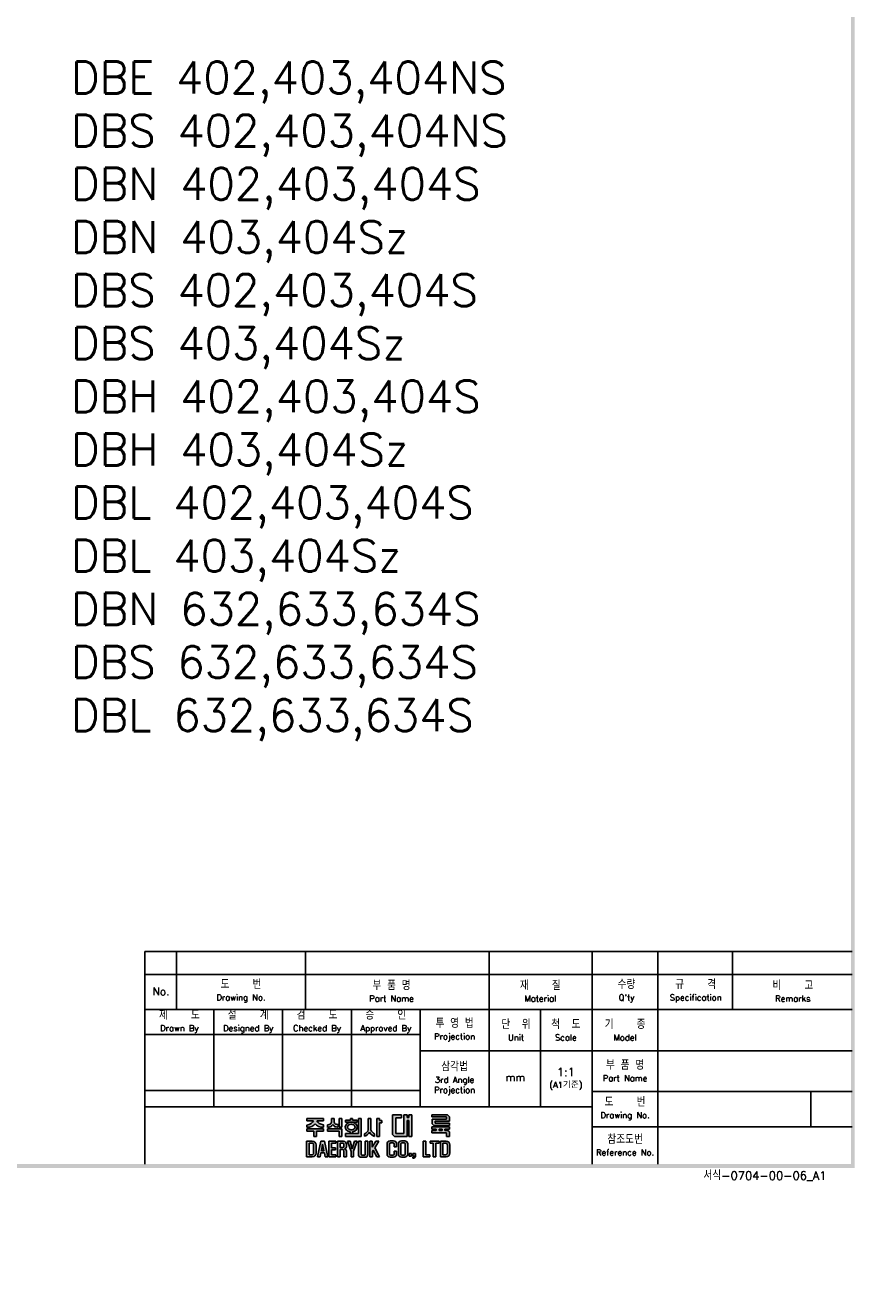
# Model space of a CAD drawing. Extents: x -2189 to 2710, y -907 to 1829.
# Tile 14 of 23: x -366 to 284, y 0 to 993. Entities that reach past the tile are written whole.
import ezdxf

# ---------------------------------------------------------------- set-up
doc = ezdxf.new("R2010")
doc.units = 0
doc.header["$LTSCALE"] = 3
doc.header["$MEASUREMENT"] = 0
for name, color, linetype in [('di', 3, 'CONTINUOUS'), ('DIM', 3, 'CONTINUOUS'), ('dimtaxt', 3, 'CONTINUOUS'), ('dwg', 7, 'CONTINUOUS')]:
    doc.layers.add(name, color=color, linetype=linetype)
doc.styles.get("Standard").update_dxf_attribs({"font": 'romans.shx', "height": 4, "bigfont": 'ghs.shx'})

# ---------------------------------------------------------------- blocks, each defined once
blk = doc.blocks.new('도면서식 A1')
at = {"layer": 'di', "insert": (780.92, -2.61), "char_height": 2.2, "width": 38.8706, "attachment_point": 4}
blk.add_mtext('서식-0704-00-06_A1', dxfattribs=at)
blk = doc.blocks.new('대륙')
at = {"layer": 'dimtaxt'}
h = blk.add_hatch(color=256, dxfattribs=at)
edge = h.paths.add_edge_path()
edge.add_line((51.99, 12.18), (47.65, 12.18))
edge.add_line((47.65, 12.18), (47.65, 11.59))
edge.add_line((47.65, 11.59), (49.36, 11.59))
edge.add_ellipse((47.48, 11.55), major_axis=(1.89, 0.39), ratio=0.576936, start_angle=268.0794, end_angle=342.4305, ccw=False)
edge.add_line((47.64, 10.44), (47.64, 9.87))
edge.add_ellipse((47.59, 11.36), major_axis=(2.46, 0), ratio=0.608939, start_angle=-88.7913, end_angle=-24.3158)
edge.add_ellipse((52.06, 11.36), major_axis=(-2.46, 0), ratio=0.608939, start_angle=384.3158, end_angle=448.3061)
edge.add_line((51.99, 9.87), (51.99, 10.51))
edge.add_ellipse((52.11, 11.62), major_axis=(-1.91, 0.31), ratio=0.577613, start_angle=17.5125, end_angle=91.8636, ccw=False)
edge.add_line((50.24, 11.59), (51.99, 11.59))
edge.add_line((51.99, 11.59), (51.99, 12.18))
h.paths.add_polyline_path([(52, 9.48), (47.64, 9.48), (47.64, 8.87), (49.46, 8.87), (49.46, 7.49), (50.19, 7.49), (50.19, 8.88), (52, 8.88)])
edge = h.paths.add_edge_path()
edge.add_arc((55.25, 11.18), 0.45, 180, 220.7047, ccw=False)
edge.add_line((54.8, 11.18), (54.8, 12.18))
edge.add_line((54.8, 12.18), (54.06, 12.18))
edge.add_line((54.06, 12.18), (54.06, 11.18))
edge.add_arc((53.61, 11.18), 0.45, 319.2953, 360, ccw=False)
edge.add_spline(control_points=[(53.95, 10.89), (53.94, 10.88), (53.93, 10.87), (53.83, 10.76), (53.7, 10.68), (53.03, 10.51)], knot_values=[3.761053, 3.761053, 3.761053, 3.761053, 3.807132, 3.807132, 4.298097, 4.298097, 4.298097, 4.298097], degree=3, periodic=0)
edge.add_line((53.03, 10.51), (53.03, 9.85))
edge.add_spline(control_points=[(53.03, 9.85), (53.05, 9.85), (53.06, 9.85), (53.74, 9.96), (53.94, 10.08), (54.15, 10.22), (54.2, 10.3), (54.43, 10.6)], knot_values=[3.495949, 3.495949, 3.495949, 3.495949, 3.524444, 3.524444, 4.06832, 4.06832, 4.379503, 4.379503, 4.379503, 4.379503], degree=3, periodic=0)
edge.add_spline(control_points=[(54.43, 10.6), (54.65, 10.3), (54.71, 10.22), (54.92, 10.08), (55.12, 9.96), (55.75, 9.88), (55.78, 9.87), (55.8, 9.86)], knot_values=[3.495949, 3.495949, 3.495949, 3.495949, 3.807132, 3.807132, 4.351008, 4.351008, 4.402945, 4.402945, 4.402945, 4.402945], degree=3, periodic=0)
edge.add_line((55.8, 9.86), (55.8, 10.59))
edge.add_spline(control_points=[(55.8, 10.59), (55.78, 10.59), (55.76, 10.6), (55.19, 10.66), (55.03, 10.75), (54.92, 10.87), (54.91, 10.88), (54.91, 10.89)], knot_values=[3.761053, 3.761053, 3.761053, 3.761053, 3.81299, 3.81299, 4.356866, 4.356866, 4.402945, 4.402945, 4.402945, 4.402945], degree=3, periodic=0)
h.paths.add_polyline_path([(56.82, 9.48), (53.03, 9.48), (53.03, 8.87), (56.1, 8.87), (56.1, 7.49), (56.82, 7.49)])
h.paths.add_polyline_path([(56.82, 12.19), (56.1, 12.19), (56.1, 9.87), (56.82, 9.87)])
h.paths.add_polyline_path([(60.76, 11.76), (59.58, 11.76), (59.58, 12.19), (59.05, 12.19), (59.05, 11.76), (57.74, 11.76), (57.74, 11.21), (60.76, 11.21)])
edge = h.paths.add_edge_path()
edge.add_ellipse((59.26, 9.92), major_axis=(-1.56, 0), ratio=0.830145, start_angle=101.7462, end_angle=265.4383)
edge.add_line((59.38, 11.21), (59.13, 11.21))
edge.add_ellipse((59.26, 9.92), major_axis=(1.56, 0), ratio=0.830145, start_angle=94.5617, end_angle=259.6787)
edge.add_line((58.98, 8.65), (58.98, 8.2))
edge.add_line((58.98, 8.2), (59.58, 8.2))
edge.add_line((59.58, 8.2), (59.58, 8.65))
edge = h.paths.add_edge_path(flags=16)
edge.add_spline(control_points=[(60.26, 9.92), (60.26, 10.03), (60.22, 10.15), (60.06, 10.37), (59.93, 10.48), (59.59, 10.63), (59.39, 10.66), (58.99, 10.64), (58.8, 10.59), (58.5, 10.41), (58.39, 10.3), (58.27, 10.07), (58.25, 9.96), (58.28, 9.73), (58.34, 9.62), (58.54, 9.4), (58.69, 9.3), (59.06, 9.19), (59.26, 9.17), (59.65, 9.23), (59.83, 9.31), (60.09, 9.5), (60.18, 9.62), (60.25, 9.8), (60.26, 9.86), (60.26, 9.92)], knot_values=[0, 0, 0, 0, 0.543876, 0.543876, 1.087752, 1.087752, 1.631628, 1.631628, 2.175504, 2.175504, 2.71938, 2.71938, 3.263256, 3.263256, 3.807132, 3.807132, 4.351008, 4.351008, 4.894884, 4.894884, 5.43876, 5.43876, 5.982636, 5.982636, 6.283185, 6.283185, 6.283185, 6.283185], degree=3, periodic=0)
for points in [[(61.83, 12.19), (61.11, 12.19), (61.11, 8.2), (57.74, 8.2), (57.74, 7.47), (61.11, 7.47), (61.83, 7.47)], [(70.89, 12.38), (72.38, 12.38), (72.38, 13.12), (70.01, 13.12), (70.01, 8), (70.53, 7.49), (73.84, 7.49), (73.84, 11.66), (74.29, 11.66), (74.29, 7.49), (75.14, 7.49), (75.14, 13.12), (74.29, 13.12), (74.29, 12.42), (73.84, 12.42), (73.84, 13.12), (73.01, 13.12), (73.01, 8.23), (70.89, 8.23)]]:
    blk.add_hatch(color=256, dxfattribs=at).paths.add_polyline_path(points)
h = blk.add_hatch(color=256, dxfattribs=at)
edge = h.paths.add_edge_path()
edge.add_line((64.41, 12.18), (63.7, 12.18))
edge.add_line((63.7, 12.18), (63.7, 9.23))
edge.add_ellipse((62.86, 9.12), major_axis=(0.66, 0.841), ratio=0.672815, start_angle=218.7862, end_angle=304.0863, ccw=False)
edge.add_line((62.7, 8.19), (62.7, 7.51))
edge.add_ellipse((63.11, 8.54), major_axis=(0.964, 0.919), ratio=0.540942, start_angle=220.7961, end_angle=301.7505)
edge.add_ellipse((64.93, 8.53), major_axis=(-0.866, 0.919), ratio=0.569913, start_angle=58.7442, end_angle=145.288)
edge.add_line((65.35, 7.49), (65.35, 8.17))
edge.add_ellipse((65.18, 9.26), major_axis=(-0.67, 1.07), ratio=0.576723, start_angle=74.3826, end_angle=142.9847, ccw=False)
edge.add_line((64.41, 9.18), (64.41, 12.18))
h.paths.add_polyline_path([(66.65, 10.99), (67.26, 10.99), (67.26, 11.63), (66.64, 11.63), (66.64, 12.18), (65.92, 12.18), (65.92, 7.49), (66.65, 7.49)])
h = blk.add_hatch(color=256, dxfattribs=at)
h.paths.add_polyline_path([(84.17, 12.56), (84.17, 11.99), (80.38, 11.99), (80.38, 10.74), (80.81, 10.32), (84.92, 10.32), (84.92, 10.92), (81.19, 10.92), (81.19, 11.44), (84.92, 11.44), (84.92, 12.6), (84.39, 13.12), (80.36, 13.12), (80.36, 12.56)])
h.paths.add_polyline_path([(83.7, 9.41), (84.92, 9.41), (84.92, 9.97), (80.36, 9.97), (80.36, 9.41), (81.48, 9.41), (81.48, 9.04), (80.35, 9.04), (80.35, 8.42), (84.18, 8.42), (84.18, 7.49), (84.92, 7.49), (84.92, 8.64), (84.52, 9.04), (83.7, 9.04)])
h.paths.add_polyline_path([(83, 9.41), (82.23, 9.41), (82.23, 9.04), (83, 9.04)], flags=17)
h = blk.add_hatch(color=256, dxfattribs=at)
h.paths.add_polyline_path([(47.58, 6.25), (47.58, 2.12), (49.06, 2.12, 0.414214), (50.06, 3.12), (50.06, 5.25, 0.414214), (49.06, 6.25)])
h.paths.add_polyline_path([(48.9, 5.73, -0.414214), (49.4, 5.23), (49.4, 3.16, -0.414214), (48.9, 2.66), (48.23, 2.66), (48.23, 5.73)], flags=16)
h.paths.add_polyline_path([(50.42, 2.11), (51.1, 2.11), (51.31, 3.17), (52.21, 3.17), (52.42, 2.11), (53.1, 2.11), (52.25, 6.23), (51.27, 6.23)])
h.paths.add_polyline_path([(51.77, 5.49), (52.09, 3.74), (51.43, 3.74)], flags=16)
h.paths.add_polyline_path([(53.4, 2.11), (55.25, 2.11), (55.25, 2.66), (54.07, 2.66), (54.07, 3.99), (55.15, 3.99), (55.15, 4.52), (54.06, 4.52), (54.06, 5.7), (55.21, 5.7), (55.21, 6.25), (53.4, 6.25)])
h.paths.add_polyline_path([(55.67, 2.12), (56.33, 2.12), (56.33, 4.05), (56.93, 4.05, -0.414214), (57.33, 3.65), (57.33, 2.12), (58.02, 2.12), (58.02, 3.65, 0.276846), (57.45, 4.24, 0.25864), (58.02, 4.77), (58.02, 5.43, 0.414214), (57.22, 6.23), (55.67, 6.23)])
h.paths.add_polyline_path([(56.33, 5.71), (57.04, 5.71, -0.414214), (57.34, 5.41), (57.34, 4.86, -0.414214), (57.04, 4.56), (56.33, 4.56)], flags=16)
h.paths.add_polyline_path([(59.2, 3.57), (59.2, 2.11), (59.85, 2.11), (59.85, 3.58), (60.8, 6.24), (60.13, 6.24), (59.53, 4.27), (58.97, 6.24), (58.28, 6.24)])
h.paths.add_polyline_path([(61.13, 2.78, 0.414214), (61.88, 2.03), (62.85, 2.03, 0.414214), (63.6, 2.78), (63.6, 6.24), (62.93, 6.24), (62.93, 2.84, -0.414214), (62.68, 2.59), (62.07, 2.59, -0.414214), (61.82, 2.84), (61.82, 6.24), (61.13, 6.24)])
h.paths.add_polyline_path([(64.11, 2.12), (64.77, 2.12), (64.77, 3.42), (64.98, 3.87), (65.9, 2.12), (66.68, 2.12), (65.38, 4.46), (66.48, 6.23), (65.69, 6.23), (64.76, 4.66), (64.76, 6.23), (64.11, 6.23)])
h.paths.add_polyline_path([(68.62, 2.84, 0.414214), (69.42, 2.04), (70.32, 2.04, 0.414214), (71.12, 2.84), (71.12, 3.62), (70.47, 3.62), (70.47, 2.85, -0.414214), (70.17, 2.55), (69.58, 2.55, -0.414214), (69.28, 2.85), (69.28, 5.49, -0.414214), (69.58, 5.79), (70.16, 5.79, -0.414214), (70.46, 5.49), (70.46, 4.76), (71.12, 4.76), (71.12, 5.52, 0.414214), (70.32, 6.32), (69.42, 6.32, 0.414214), (68.62, 5.52)])
h.paths.add_polyline_path([(71.57, 2.84, 0.414214), (72.37, 2.04), (73.25, 2.04, 0.414214), (74.05, 2.84), (74.05, 5.52, 0.414214), (73.25, 6.32), (72.37, 6.32, 0.414214), (71.57, 5.52)])
h.paths.add_polyline_path([(72.23, 5.5, -0.414214), (72.53, 5.8), (73.09, 5.8, -0.414214), (73.39, 5.5), (73.39, 2.85, -0.414214), (73.09, 2.55), (72.53, 2.55, -0.414214), (72.23, 2.85)], flags=16)
h.paths.add_polyline_path([(74.42, 2.34), (75.05, 2.34), (75.05, 2.98), (74.42, 2.98)])
h.paths.add_polyline_path([(75.76, 2.34, -0.316213), (75.39, 2.07), (75.39, 1.77, 0.409412), (76.08, 2.47), (76.08, 2.98), (75.39, 2.98), (75.39, 2.34)])
h.paths.add_polyline_path([(78.08, 2.12), (79.79, 2.12), (79.79, 2.67), (78.75, 2.67), (78.75, 6.24), (78.08, 6.24)])
h.paths.add_polyline_path([(80.68, 2.12), (81.35, 2.12), (81.35, 5.7), (82.27, 5.7), (82.27, 6.24), (79.92, 6.24), (79.92, 5.7), (80.68, 5.7)])
h.paths.add_polyline_path([(82.59, 2.13), (84.07, 2.13, 0.414214), (85.07, 3.13), (85.07, 5.24, 0.414214), (84.07, 6.24), (82.59, 6.24)])
h.paths.add_polyline_path([(83.24, 5.73), (83.9, 5.73, -0.414214), (84.4, 5.23), (84.4, 3.15, -0.414214), (83.9, 2.65), (83.24, 2.65)], flags=16)
for p, q in [((47.64, 10.44), (47.64, 9.87)), ((47.65, 12.18), (51.99, 12.18)), ((47.65, 12.18), (47.65, 11.59)), ((47.65, 11.59), (49.36, 11.59)), ((51.99, 11.59), (50.24, 11.59)), ((51.99, 12.18), (51.99, 11.59)), ((51.99, 10.51), (51.99, 9.87)), ((53.03, 9.85), (53.03, 10.51)), ((54.06, 12.18), (54.8, 12.18)), ((54.06, 12.18), (54.06, 11.18)), ((54.8, 12.18), (54.8, 11.18)), ((55.8, 9.86), (55.8, 10.59)), ((56.82, 12.19), (56.1, 12.19)), ((56.1, 12.19), (56.1, 9.87)), ((56.82, 12.19), (56.82, 9.87)), ((57.74, 11.76), (59.05, 11.76)), ((57.74, 11.21), (57.74, 11.76)), ((60.76, 11.21), (57.74, 11.21)), ((59.05, 11.76), (59.05, 12.19)), ((59.05, 12.19), (59.58, 12.19)), ((59.58, 12.19), (59.58, 11.76)), ((59.58, 11.76), (60.76, 11.76)), ((60.76, 11.76), (60.76, 11.21)), ((61.11, 12.19), (61.11, 8.2)), ((61.83, 12.19), (61.11, 12.19)), ((61.83, 7.47), (61.83, 12.19)), ((63.7, 12.18), (64.41, 12.18)), ((63.7, 12.18), (63.7, 9.23)), ((64.41, 12.18), (64.41, 9.18)), ((65.92, 7.49), (65.92, 12.18)), ((65.92, 12.18), (66.64, 12.18)), ((66.64, 12.18), (66.64, 11.63)), ((66.64, 11.63), (67.26, 11.63)), ((66.65, 10.99), (66.65, 7.49)), ((67.26, 10.99), (66.65, 10.99)), ((67.26, 11.63), (67.26, 10.99)), ((70.01, 13.12), (70.01, 8)), ((70.01, 13.12), (72.38, 13.12)), ((70.89, 12.38), (70.89, 8.23)), ((70.89, 12.38), (72.38, 12.38)), ((72.38, 13.12), (72.38, 12.38)), ((73.01, 13.12), (73.01, 8.23)), ((73.01, 13.12), (73.84, 13.12)), ((73.84, 13.12), (73.84, 12.42)), ((73.84, 12.42), (74.29, 12.42)), ((73.84, 11.66), (73.84, 7.49)), ((73.84, 11.66), (74.29, 11.66)), ((74.29, 13.12), (75.14, 13.12)), ((74.29, 13.12), (74.29, 12.42)), ((74.29, 11.66), (74.29, 7.49)), ((75.14, 13.12), (75.14, 7.49)), ((80.36, 13.12), (84.39, 13.12)), ((80.36, 12.56), (80.36, 13.12)), ((80.36, 12.56), (84.17, 12.56)), ((80.36, 9.97), (84.92, 9.97)), ((80.36, 9.97), (80.36, 9.41)), ((80.38, 11.99), (84.17, 11.99)), ((80.38, 11.99), (80.38, 10.74)), ((80.81, 10.32), (80.38, 10.74)), ((80.81, 10.32), (84.92, 10.32)), ((81.19, 11.44), (84.92, 11.44)), ((81.19, 11.44), (81.19, 10.92)), ((81.19, 10.92), (84.92, 10.92)), ((84.17, 12.56), (84.17, 11.99)), ((84.92, 12.6), (84.39, 13.12)), ((84.92, 12.6), (84.92, 11.44)), ((84.92, 10.92), (84.92, 10.32)), ((84.92, 9.97), (84.92, 9.41)), ((47.64, 9.48), (52, 9.48)), ((47.64, 8.87), (47.64, 9.48)), ((49.46, 8.87), (47.64, 8.87)), ((49.46, 7.49), (49.46, 8.87)), ((50.19, 7.49), (49.46, 7.49)), ((50.19, 8.88), (50.19, 7.49)), ((52, 8.88), (50.19, 8.88)), ((52, 9.48), (52, 8.88)), ((53.03, 9.48), (56.82, 9.48)), ((53.03, 8.87), (53.03, 9.48)), ((56.1, 8.87), (53.03, 8.87)), ((56.82, 9.87), (56.1, 9.87)), ((56.1, 7.49), (56.1, 8.87)), ((56.82, 7.49), (56.1, 7.49)), ((56.82, 9.48), (56.82, 7.49)), ((57.74, 8.2), (61.11, 8.2)), ((57.74, 7.47), (57.74, 8.2)), ((61.11, 7.47), (57.74, 7.47)), ((58.98, 8.2), (58.98, 8.65)), ((59.58, 8.65), (59.58, 8.2)), ((61.11, 7.47), (61.83, 7.47)), ((62.7, 7.51), (62.7, 8.19)), ((65.35, 7.49), (65.35, 8.17)), ((66.65, 7.49), (65.92, 7.49)), ((70.53, 7.49), (70.01, 8)), ((73.84, 7.49), (70.53, 7.49)), ((73.01, 8.23), (70.89, 8.23)), ((75.14, 7.49), (74.29, 7.49)), ((80.35, 9.04), (81.48, 9.04)), ((80.35, 9.04), (80.35, 8.42)), ((80.35, 8.42), (84.18, 8.42)), ((80.36, 9.41), (81.48, 9.41)), ((81.48, 9.41), (81.48, 9.04)), ((82.23, 9.41), (83, 9.41)), ((82.23, 9.41), (82.23, 9.04)), ((82.23, 9.04), (83, 9.04)), ((83, 9.41), (83, 9.04)), ((83.7, 9.41), (84.92, 9.41)), ((83.7, 9.41), (83.7, 9.04)), ((83.7, 9.04), (84.52, 9.04)), ((84.18, 8.42), (84.18, 7.49)), ((84.92, 7.49), (84.18, 7.49)), ((84.92, 8.64), (84.52, 9.04)), ((84.92, 8.64), (84.92, 7.49)), ((47.58, 6.25), (47.58, 2.12)), ((47.58, 6.25), (49.06, 6.25)), ((48.23, 5.73), (48.23, 2.66)), ((48.9, 5.73), (48.23, 5.73)), ((49.4, 3.16), (49.4, 5.23)), ((50.06, 5.25), (50.06, 3.12)), ((51.27, 6.23), (50.42, 2.11)), ((52.25, 6.23), (51.27, 6.23)), ((51.77, 5.49), (51.43, 3.74)), ((51.43, 3.74), (52.09, 3.74)), ((52.09, 3.74), (51.77, 5.49)), ((53.1, 2.11), (52.25, 6.23)), ((55.21, 6.25), (53.4, 6.25)), ((53.4, 6.25), (53.4, 2.11)), ((54.06, 5.7), (55.21, 5.7)), ((54.06, 4.52), (54.06, 5.7)), ((55.15, 4.52), (54.06, 4.52)), ((54.07, 3.99), (55.15, 3.99)), ((54.07, 2.66), (54.07, 3.99)), ((55.15, 3.99), (55.15, 4.52)), ((55.21, 5.7), (55.21, 6.25)), ((55.67, 6.23), (55.67, 2.12)), ((57.22, 6.23), (55.67, 6.23)), ((56.33, 5.71), (56.33, 4.56)), ((57.04, 5.71), (56.33, 5.71)), ((56.33, 4.56), (57.04, 4.56)), ((56.33, 2.12), (56.33, 4.05)), ((56.33, 4.05), (56.93, 4.05)), ((57.33, 3.65), (57.33, 2.12)), ((57.34, 4.86), (57.34, 5.41)), ((58.02, 4.77), (58.02, 5.43)), ((58.02, 2.12), (58.02, 3.65)), ((58.97, 6.24), (58.28, 6.24)), ((58.28, 6.24), (59.2, 3.57)), ((59.53, 4.27), (58.97, 6.24)), ((59.2, 3.57), (59.2, 2.11)), ((60.13, 6.24), (59.53, 4.27)), ((59.85, 3.58), (60.8, 6.24)), ((59.85, 2.11), (59.85, 3.58)), ((60.8, 6.24), (60.13, 6.24)), ((61.13, 6.24), (61.13, 2.78)), ((61.82, 6.24), (61.13, 6.24)), ((61.82, 2.84), (61.82, 6.24)), ((62.93, 2.84), (62.93, 6.24)), ((62.93, 6.24), (63.6, 6.24)), ((63.6, 6.24), (63.6, 2.78)), ((64.11, 2.12), (64.11, 6.23)), ((64.11, 6.23), (64.76, 6.23)), ((64.76, 4.66), (65.69, 6.23)), ((64.76, 6.23), (64.76, 4.66)), ((64.98, 3.87), (64.77, 3.42)), ((64.77, 3.42), (64.77, 2.12)), ((65.9, 2.12), (64.98, 3.87)), ((66.48, 6.23), (65.38, 4.46)), ((65.38, 4.46), (66.68, 2.12)), ((65.69, 6.23), (66.48, 6.23)), ((68.62, 2.84), (68.62, 5.52)), ((69.28, 5.49), (69.28, 2.85)), ((70.32, 6.32), (69.42, 6.32)), ((70.16, 5.79), (69.58, 5.79)), ((70.46, 4.76), (70.46, 5.49)), ((71.12, 4.76), (70.46, 4.76)), ((70.47, 3.62), (70.47, 2.85)), ((71.12, 3.62), (70.47, 3.62)), ((71.12, 5.52), (71.12, 4.76)), ((71.12, 2.84), (71.12, 3.62)), ((71.57, 2.84), (71.57, 5.52)), ((72.23, 5.5), (72.23, 2.85)), ((73.25, 6.32), (72.37, 6.32)), ((73.09, 5.8), (72.53, 5.8)), ((73.39, 2.85), (73.39, 5.5)), ((74.05, 5.52), (74.05, 2.84)), ((78.08, 6.24), (78.08, 2.12)), ((78.75, 6.24), (78.08, 6.24)), ((78.75, 2.67), (78.75, 6.24)), ((82.27, 6.24), (79.92, 6.24)), ((79.92, 6.24), (79.92, 5.7)), ((79.92, 5.7), (80.68, 5.7)), ((80.68, 5.7), (80.68, 2.12)), ((81.35, 2.12), (81.35, 5.7)), ((81.35, 5.7), (82.27, 5.7)), ((82.27, 5.7), (82.27, 6.24)), ((82.59, 6.24), (82.59, 2.13)), ((84.07, 6.24), (82.59, 6.24)), ((83.24, 2.65), (83.24, 5.73)), ((83.24, 5.73), (83.9, 5.73)), ((84.4, 3.15), (84.4, 5.23)), ((85.07, 3.13), (85.07, 5.24)), ((47.58, 2.12), (49.06, 2.12)), ((48.23, 2.66), (48.9, 2.66)), ((50.42, 2.11), (51.1, 2.11)), ((51.1, 2.11), (51.31, 3.17)), ((51.31, 3.17), (52.21, 3.17)), ((52.21, 3.17), (52.42, 2.11)), ((52.42, 2.11), (53.1, 2.11)), ((53.4, 2.11), (55.25, 2.11)), ((55.25, 2.66), (54.07, 2.66)), ((55.25, 2.11), (55.25, 2.66)), ((55.67, 2.12), (56.33, 2.12)), ((57.33, 2.12), (58.02, 2.12)), ((59.2, 2.11), (59.85, 2.11)), ((62.85, 2.03), (61.88, 2.03)), ((62.68, 2.59), (62.07, 2.59)), ((64.77, 2.12), (64.11, 2.12)), ((66.68, 2.12), (65.9, 2.12)), ((70.32, 2.04), (69.42, 2.04)), ((70.17, 2.55), (69.58, 2.55)), ((73.25, 2.04), (72.37, 2.04)), ((73.09, 2.55), (72.53, 2.55)), ((74.42, 2.98), (74.42, 2.34)), ((75.05, 2.98), (74.42, 2.98)), ((75.05, 2.34), (74.42, 2.34)), ((75.05, 2.98), (75.05, 2.34)), ((75.39, 2.98), (75.39, 2.34)), ((76.08, 2.98), (75.39, 2.98)), ((75.76, 2.34), (75.39, 2.34)), ((75.39, 2.07), (75.39, 1.77)), ((76.08, 2.98), (76.08, 2.47)), ((78.08, 2.12), (79.79, 2.12)), ((79.79, 2.67), (78.75, 2.67)), ((79.79, 2.12), (79.79, 2.67)), ((80.68, 2.12), (81.35, 2.12)), ((82.59, 2.13), (84.07, 2.13)), ((83.9, 2.65), (83.24, 2.65))]:
    blk.add_line(p, q, dxfattribs=at)
for centre, radius, start, end in [((53.61, 11.18), 0.45, 319.2953, 360), ((55.25, 11.18), 0.45, 180, 220.7047), ((48.9, 5.23), 0.5, 0, 90), ((49.06, 5.25), 1, 0, 90), ((57.22, 4.85), 0.8, 270, 270), ((56.93, 3.65), 0.4, 0, 90), ((57.04, 5.41), 0.3, 0, 90), ((57.04, 4.86), 0.3, 270, 0), ((57.22, 5.43), 0.8, 0, 90), ((57.26, 5.02), 0.8, 283.6828, 341.6876), ((57.24, 3.47), 0.8, 12.921, 74.819), ((69.42, 5.52), 0.8, 90, 180), ((69.58, 5.49), 0.3, 90, 180), ((70.16, 5.49), 0.3, 0, 90), ((70.32, 5.52), 0.8, 0, 90), ((72.37, 5.52), 0.8, 90, 180), ((72.53, 5.5), 0.3, 90, 180), ((73.09, 5.5), 0.3, 0, 90), ((73.25, 5.52), 0.8, 0, 90), ((83.9, 5.23), 0.5, 0, 90), ((84.07, 5.24), 1, 0, 90), ((48.9, 3.16), 0.5, 270, 0), ((49.06, 3.12), 1, 270, 0), ((61.88, 2.78), 0.75, 180, 270), ((62.07, 2.84), 0.25, 180, 270), ((62.68, 2.84), 0.25, 270, 0), ((62.85, 2.78), 0.75, 270, 0), ((69.42, 2.84), 0.8, 180, 270), ((69.58, 2.85), 0.3, 180, 270), ((70.17, 2.85), 0.3, 270, 0), ((70.32, 2.84), 0.8, 270, 0), ((72.37, 2.84), 0.8, 180, 270), ((72.53, 2.85), 0.3, 180, 270), ((73.09, 2.85), 0.3, 270, 0), ((73.25, 2.84), 0.8, 270, 0), ((75.38, 2.47), 0.7, 270.9408, 0), ((75.38, 2.47), 0.4, 271.6466, 341.8371), ((83.9, 3.15), 0.5, 270, 0), ((84.07, 3.13), 1, 270, 0)]:
    blk.add_arc(centre, radius, start, end, dxfattribs=at)
for centre, major_axis, ratio, start_param, end_param in [((47.48, 11.55), (1.89, 0.39), 0.576936, 4.678869, 5.97654), ((47.59, 11.36), (-2.46, 0), 0.608939, 1.591893, 2.717202), ((59.26, 9.92), (1.56, 0), 0.830145, 1.650413, 4.532248), ((59.26, 9.92), (-1.56, 0), 0.830145, 1.775806, 4.632772), ((62.86, 9.12), (0.66, 0.841), 0.672815, 3.81854, 5.307307), ((63.11, 8.54), (0.964, 0.919), 0.540942, 3.853619, 5.26654)]:
    blk.add_ellipse(centre, major_axis=major_axis, ratio=ratio, start_param=start_param, end_param=end_param, dxfattribs=at)
at = {"layer": 'dimtaxt', "extrusion": (0, 0, -1)}
for centre, major_axis, ratio, start_param, end_param in [((52.06, 11.36), (-2.46, 0), 0.608939, -1.541231, -0.42439), ((52.11, 11.62), (-1.91, 0.31), 0.577613, 4.679864, 5.977535), ((64.93, 8.53), (-0.866, 0.919), 0.569913, 3.747431, 5.257905), ((65.18, 9.26), (-0.67, 1.07), 0.576723, 3.787632, 4.984965)]:
    blk.add_ellipse(centre, major_axis=major_axis, ratio=ratio, start_param=start_param, end_param=end_param, dxfattribs=at)
at = {"layer": 'dimtaxt'}
for points, knots in [([(53.95, 10.89), (53.94, 10.88), (53.93, 10.87), (53.83, 10.76), (53.7, 10.68), (53.03, 10.51)], [3.7610527, 3.7610527, 3.7610527, 3.7610527, 3.8071317, 3.8071317, 4.2980967, 4.2980967, 4.2980967, 4.2980967]), ([(54.43, 10.6), (54.2, 10.3), (54.15, 10.22), (53.94, 10.08), (53.74, 9.96), (53.06, 9.85), (53.05, 9.85), (53.03, 9.85)], [3.4959493, 3.4959493, 3.4959493, 3.4959493, 3.8071317, 3.8071317, 4.3510077, 4.3510077, 4.3795026, 4.3795026, 4.3795026, 4.3795026]), ([(54.43, 10.6), (54.65, 10.3), (54.71, 10.22), (54.92, 10.08), (55.12, 9.96), (55.75, 9.88), (55.78, 9.87), (55.8, 9.86)], [3.4959493, 3.4959493, 3.4959493, 3.4959493, 3.8071317, 3.8071317, 4.3510077, 4.3510077, 4.4029453, 4.4029453, 4.4029453, 4.4029453]), ([(54.91, 10.89), (54.91, 10.88), (54.92, 10.87), (55.03, 10.75), (55.19, 10.66), (55.76, 10.6), (55.78, 10.59), (55.8, 10.59)], [3.7610527, 3.7610527, 3.7610527, 3.7610527, 3.8071317, 3.8071317, 4.3510077, 4.3510077, 4.4029453, 4.4029453, 4.4029453, 4.4029453]), ([(60.26, 9.92), (60.26, 10.03), (60.22, 10.15), (60.06, 10.37), (59.93, 10.48), (59.59, 10.63), (59.39, 10.66), (58.99, 10.64), (58.8, 10.59), (58.5, 10.41), (58.39, 10.3), (58.27, 10.07), (58.25, 9.96), (58.28, 9.73), (58.34, 9.62), (58.54, 9.4), (58.69, 9.3), (59.06, 9.19), (59.26, 9.17), (59.65, 9.23), (59.83, 9.31), (60.09, 9.5), (60.18, 9.62), (60.25, 9.8), (60.26, 9.86), (60.26, 9.92)], [0, 0, 0, 0, 0.543876, 0.543876, 1.087752, 1.087752, 1.631628, 1.631628, 2.175504, 2.175504, 2.71938, 2.71938, 3.263256, 3.263256, 3.807132, 3.807132, 4.351008, 4.351008, 4.894884, 4.894884, 5.43876, 5.43876, 5.982636, 5.982636, 6.283185, 6.283185, 6.283185, 6.283185])]:
    blk.add_open_spline(points, degree=3, knots=knots, dxfattribs=at)

msp = doc.modelspace()

# ---------------------------------------------------------------- linework, layer by layer
at = {"layer": 'dimtaxt'}
for p, q in [((282.458, 266.138), (-272.542, 266.138)), ((-272.542, 266.138), (-272.542, 99.327)), ((-247.874, 221.079), (-247.874, 266.079)), ((-146.542, 221.138), (-146.542, 266.138)), ((-2.542, 221.138), (-2.542, 266.138)), ((78.458, 221.138), (78.458, 266.138)), ((130.032, 221.138), (130.032, 266.138)), ((188.655, 221.138), (188.655, 266.138)), ((282.458, 248.138), (-272.542, 248.138)), ((-218.542, 144.27), (-218.542, 220.64)), ((-164.542, 144.27), (-164.542, 220.64)), ((-110.542, 144.27), (-110.542, 220.64)), ((-56.542, 144.27), (-56.542, 220.64)), ((-2.542, 144.27), (-2.542, 220.64)), ((37.958, 144.27), (37.958, 220.64)), ((78.458, 99.216), (78.458, 220.64)), ((130.032, 99.216), (130.032, 220.64)), ((-56.542, 201.065), (-272.418, 201.065)), ((282.458, 188.051), (-56.542, 188.051)), ((-56.542, 156.945), (-272.351, 156.945)), ((282.458, 156.227), (78.458, 156.227)), ((250.032, 128.511), (250.032, 156.227)), ((78.458, 144.27), (-272.542, 144.27)), ((282.458, 128.511), (78.458, 128.511))]:
    msp.add_line(p, q, dxfattribs=at)
at = {"layer": 'dwg'}
msp.add_line((282.458, 220.64), (-272.542, 220.64), dxfattribs=at)
for points in [[(284.451, 1818.327), (281.451, 1815.327), (284.451, 96.327), (281.451, 99.327)], [(-272.049, 221.09), (-272.049, 220.19), (281.708, 221.09), (281.708, 220.19)], [(284.451, 96.327), (281.451, 99.327), (-2163.549, 96.327), (-2160.549, 99.327)]]:
    msp.add_trace(points, dxfattribs=at)

# ---------------------------------------------------------------- block references
at = {"layer": 'di', "xscale": 3, "yscale": 3, "zscale": 3}
msp.add_blockref('대륙', (-288.395, 98.581), dxfattribs=at)
at = {"layer": 'dwg', "xscale": 3, "yscale": 3, "zscale": 3}
msp.add_blockref('도면서식 A1', (-2177.049, 97.827), dxfattribs=at)

# ---------------------------------------------------------------- texts
at = {"layer": 'di', "attachment_point": 5}
for s, insert, char_height, width in [('No.', (-259.962, 234.738), 6, 24.17431), ('{\\H1.1x;도    번\\P\\H0.72727x;Drawing No.}', (-197.208, 234.738), 6, 101.33261), ('{\\H1.1x;부 품 명\\P\\H0.72727x;Part Name}', (-79.042, 234.638), 6, 135), ('{\\H1.1x;재    질\\P\\H0.72727x;Material}', (37.722, 234.638), 6, 82.62297), ("{\\H1.1x;수량\\P\\H0.72727x;Q'ty}", (105.371, 234.638), 6, 28.37703), ('{\\H1.1x;규    격\\P\\H0.72727x;Specification}', (159.686, 234.638), 6, 81), ('{\\H1.1x;비    고\\P\\H0.72727x;Remarks}', (235.887, 234.638), 6, 117), ('{\\H1.1x;제    도\\P\\H0.72727x;Drawn By}', (-245.542, 210.627), 6, 54), ('{\\H1.1x;설    계}\\P{\\H0.8x;Designed By}', (-191.542, 210.627), 6, 54), ('{\\H1.1x;검    도\\P\\H0.72727x;Checked By}', (-137.542, 210.627), 6, 54), ('승    인\\P{\\H0.72727x;Approved By}', (-83.542, 210.627), 6.6, 54), ('투 영 법\\P{\\H0.72727x;Projection}', (-29.542, 204.121), 6.6, 54), ('{\\H1.1x;단  위}\\P{\\H0.8x;Unit}', (18.633, 204.121), 6, 48), ('{\\H1.1x;척  도\\P\\H0.72727x;Scale}', (57.754, 204.121), 6, 48), ('기    종\\P{\\H0.72727x;Model}', (104.245, 204.121), 6.6, 51.57372), ('{\\H1.1x;삼각법\\H0.45455x;\\P\\H1.6x;3rd Angle\\PProjection}', (-29.542, 166.161), 6, 54), ('부 품 명\\P{\\H0.72727x;Part Name}', (104.245, 172.139), 6.6, 51.57372), ('도    번\\P{\\H0.72727x;Drawing No.}', (104.245, 142.369), 6.6, 51.57372), ('참조도번\\P{\\H0.72727x;Reference No.}', (104.245, 113.919), 6.6, 51.57372)]:
    msp.add_mtext(s, dxfattribs=dict(at, insert=insert, char_height=char_height, width=width))
at = {"layer": 'DIM', "insert": (-330.608, 964.103), "char_height": 25, "width": 782.77285, "attachment_point": 1}
msp.add_mtext('\\pt325;{\\Fromans,hgs|c129;DBE 402,403,404NS\\PDBS 402,403,404NS    \\P\\ptz;DBN 402,403,404S\\PDBN 403,404Sz           \\PDBS 402,403,404S \\PDBS 403,404Sz            \\PDBH 402,403,404S\\PDBH 403,404Sz      \\PDBL 402,403,404S\\PDBL 403,404Sz \\PDBN 632,633,634S\\PDBS 632,633,634S\\PDBL 632,633,634S}', dxfattribs=at)
at = {"layer": 'dimtaxt'}
msp.add_text('mm', height=6, dxfattribs=at).set_placement((10.47, 164.24))
at = {"layer": 'dimtaxt', "insert": (57.754, 166.161), "char_height": 6.6, "width": 48, "attachment_point": 5}
msp.add_mtext('1:1\\P{\\H0.72727x;(A1기준)}', dxfattribs=at)

doc.saveas('drawing.dxf')
